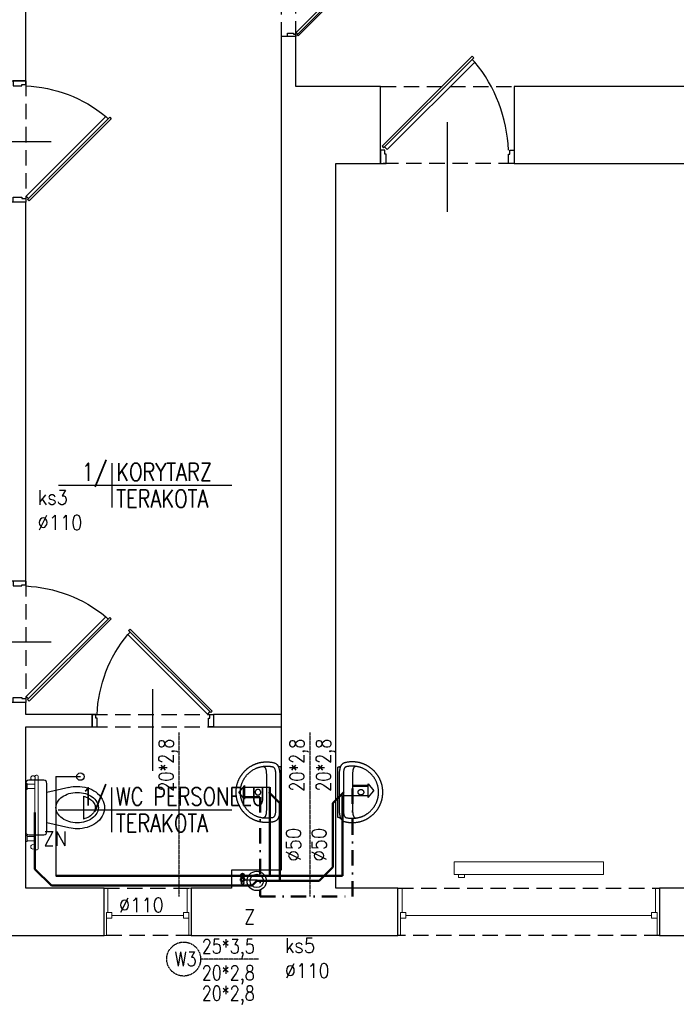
# Model space of a CAD drawing. Header units: millimetres. Extents: x 116 to 15750, y -6945 to 9999.
# Tile 127 of 150: x 661 to 1203, y 7949 to 8761. Entities that reach past the tile are written whole.
import ezdxf
from ezdxf.enums import TextEntityAlignment as Align

# ---------------------------------------------------------------- set-up
doc = ezdxf.new("R2010")
doc.units = ezdxf.units.MM
for name, pattern in [('ACAD_ISO12W100', [21, 12, -3, 0, -3, 0, -3]), ('DASHDOT', [25.4, 12.7, -6.35, 0, -6.35]), ('DASHED', [19.05, 12.7, -6.35]), ('DASHED2', [0.375, 0.25, -0.125])]:
    doc.linetypes.add(name, pattern=pattern)
doc.layers.get('0').update_dxf_attribs({"color": 252})
for name, color, linetype in [('1-OPIS-POM', 252, 'Continuous'), ('I-DRZWI', 252, 'Continuous'), ('I-MEBLE', 252, 'Continuous'), ('I-NAD', 252, 'DASHED'), ('I-OKNA', 252, 'Continuous'), ('I-SCIANA', 252, 'Continuous'), ('IS cwu', 3, 'DASHDOT'), ('IS cwu cyrkulacja', 3, 'ACAD_ISO12W100'), ('IS KAN PODŁCZENIA', 33, 'Continuous'), ('IS KAN_S_OPIS', 2, 'Continuous'), ('IS KAN_SAN_RURY', 1, 'Continuous'), ('IS opis woda', 7, 'DASHED2'), ('MK_IS W_CWU', 5, 'DASHED'), ('MK_IS W_Z', 5, 'Continuous')]:
    doc.layers.add(name, color=color, linetype=linetype)
doc.layers.add('I-C.O', color=252, linetype='Continuous', lineweight=15)
doc.layers.add('IS woda w', color=5, linetype='Continuous', lineweight=40)
doc.styles.add('ROMANS', font='romans.shx', dxfattribs={"width": 0.75})
doc.styles.add('TECH', font='simplex.shx')

# ---------------------------------------------------------------- blocks, each defined once
blk = doc.blocks.new('D90')
blk.add_line((32.6, 45), (-28.01, 45))
for points in [[(-9.17, 87.25), (-9.17, 90), (0.01, 90), (0.01, 86.33), (-6.42, 86.33), (-6.42, 87.25)], [(-72.56, 61.83), (-11.68, 0.94), (-10.61, 2.01), (-71.49, 62.91)], [(-9.18, 2.76), (-9.18, 0), (0, 0), (0, 3.67), (-6.43, 3.67), (-6.43, 2.76)]]:
    blk.add_lwpolyline(points, close=True)
blk.add_lwpolyline([(-11.26, 2.66), (-9.48, 4.45), (-68.56, 63.55), (-70.35, 61.76)])
blk.add_arc((-4.56, -14.51), 100.94, 92.61856, 129.34871)
blk = doc.blocks.new('OPIS-POM')
for p, q in [((0, 25), (0, -25)), ((-60, 0), (135, 0))]:
    blk.add_line(p, q)
at = {"style": 'ROMANS', "width": 0.8, "flags": 4}
blk.add_attdef('NR', text='', height=20, dxfattribs=at).set_placement((-5, 5), align=Align.RIGHT)
blk.add_attdef('NAZWA', (5, 5), '', height=20, dxfattribs=at)
blk.add_attdef('POW.', text='', height=20, dxfattribs=at).set_placement((-5, -5), align=Align.TOP_RIGHT)
blk.add_attdef('POSADZKA', text='', height=20, dxfattribs=at).set_placement((5, -5), align=Align.TOP_LEFT)
blk = doc.blocks.new('umywalk50')
for points in [[(11.44, -2.51), (11.12, -2.1), (10.86, -1.74), (10.66, -1.37), (10.52, -0.99), (10.44, -0.54), (10.42, 0), (-10.42, 0), (-31.25, 0), (-31.28, -0.53), (-31.36, -0.98), (-31.5, -1.37), (-31.69, -1.73), (-31.95, -2.1), (-32.28, -2.5)], [(-31.77, -15.02), (-31.73, -14.8), (-31.68, -14.6), (-31.63, -14.4), (-31.56, -14.21), (-31.49, -14.03), (-31.4, -13.86), (-31.29, -13.7), (-31.17, -13.54), (-31.04, -13.4), (-30.89, -13.26), (-30.71, -13.13), (-30.52, -13.01), (-30.31, -12.9), (-30.07, -12.79), (-29.81, -12.69), (-29.52, -12.6), (-29.2, -12.52), (-28.86, -12.44), (-28.48, -12.37), (-28.08, -12.3), (-27.64, -12.25), (-27.16, -12.2), (-26.66, -12.15), (-26.11, -12.11), (-25.53, -12.08), (-24.9, -12.06), (-24.24, -12.04), (-23.54, -12.02), (-22.79, -12.02), (-21.99, -12.01), (-10.47, -12.01), (1.04, -12.02), (1.84, -12.02), (2.59, -12.03), (3.29, -12.04), (3.96, -12.06), (4.58, -12.09), (5.16, -12.12), (5.71, -12.16), (6.22, -12.2), (6.69, -12.25), (7.13, -12.31), (7.53, -12.37), (7.91, -12.44), (8.25, -12.52), (8.57, -12.6), (8.86, -12.7), (9.12, -12.79), (9.36, -12.9), (9.57, -13.02), (9.77, -13.14), (9.94, -13.27), (10.09, -13.4), (10.23, -13.55), (10.34, -13.7), (10.45, -13.87), (10.54, -14.04), (10.61, -14.22), (10.68, -14.4), (10.74, -14.6), (10.78, -14.81), (10.82, -15.02)]]:
    blk.add_lwpolyline(points)
for points in [[(14.56, -12.02), (14.56, -12.38), (14.55, -12.75), (14.54, -13.11), (14.52, -13.47), (14.49, -13.83), (14.46, -14.19), (14.43, -14.55), (14.39, -14.9), (14.35, -15.26), (14.3, -15.61), (14.25, -15.96), (14.19, -16.31), (14.13, -16.66), (14.06, -17.01), (13.98, -17.35), (13.91, -17.7), (13.82, -18.04), (13.74, -18.38), (13.65, -18.72), (13.55, -19.05), (13.45, -19.39), (13.34, -19.72), (13.23, -20.05), (13.12, -20.38), (13, -20.7), (12.88, -21.02), (12.75, -21.35), (12.62, -21.67), (12.48, -21.98), (12.34, -22.3), (12.2, -22.61), (12.05, -22.92), (11.9, -23.23), (11.74, -23.54), (11.58, -23.84), (11.41, -24.14), (11.25, -24.44), (11.07, -24.73), (10.9, -25.03), (10.72, -25.32), (10.53, -25.61), (10.34, -25.89), (10.15, -26.17), (9.96, -26.45), (9.76, -26.73), (9.55, -27), (9.35, -27.28), (9.14, -27.54), (8.92, -27.81), (8.71, -28.07), (8.49, -28.33), (8.26, -28.59), (8.03, -28.84), (7.8, -29.09), (7.57, -29.34), (7.33, -29.58), (7.09, -29.82), (6.85, -30.06), (6.6, -30.3), (6.35, -30.53), (6.09, -30.75), (5.84, -30.98), (5.58, -31.2), (5.32, -31.42), (5.05, -31.63), (4.78, -31.84), (4.51, -32.05), (4.24, -32.25), (3.96, -32.45), (3.68, -32.64), (3.4, -32.84), (3.11, -33.02), (2.82, -33.21), (2.53, -33.39), (2.24, -33.57), (1.94, -33.74), (1.65, -33.91), (1.34, -34.07), (1.04, -34.23), (0.74, -34.39), (0.43, -34.54), (0.12, -34.69), (-0.2, -34.83), (-0.51, -34.97), (-0.83, -35.11), (-1.15, -35.24), (-1.47, -35.37), (-1.79, -35.49), (-2.12, -35.61), (-2.45, -35.72), (-2.78, -35.83), (-3.11, -35.94), (-3.44, -36.04), (-3.78, -36.14), (-4.12, -36.23), (-4.46, -36.31), (-4.8, -36.4), (-5.14, -36.47), (-5.49, -36.55), (-5.83, -36.62), (-6.18, -36.68), (-6.53, -36.74), (-6.88, -36.79), (-7.24, -36.84), (-7.59, -36.88), (-7.95, -36.92), (-8.3, -36.95), (-8.66, -36.98), (-9.02, -37.01), (-9.38, -37.02), (-9.75, -37.04), (-10.11, -37.05), (-10.48, -37.05), (-10.48, -37.05), (-10.84, -37.05), (-11.21, -37.04), (-11.57, -37.02), (-11.93, -37.01), (-12.29, -36.98), (-12.65, -36.95), (-13.01, -36.92), (-13.36, -36.88), (-13.72, -36.84), (-14.07, -36.79), (-14.42, -36.74), (-14.77, -36.68), (-15.12, -36.61), (-15.47, -36.55), (-15.81, -36.47), (-16.16, -36.4), (-16.5, -36.31), (-16.84, -36.23), (-17.17, -36.13), (-17.51, -36.04), (-17.84, -35.94), (-18.18, -35.83), (-18.51, -35.72), (-18.83, -35.61), (-19.16, -35.49), (-19.48, -35.37), (-19.81, -35.24), (-20.13, -35.11), (-20.44, -34.97), (-20.76, -34.83), (-21.07, -34.69), (-21.38, -34.54), (-21.69, -34.39), (-21.99, -34.23), (-22.3, -34.07), (-22.6, -33.9), (-22.9, -33.74), (-23.19, -33.56), (-23.49, -33.39), (-23.78, -33.21), (-24.06, -33.02), (-24.35, -32.83), (-24.63, -32.64), (-24.91, -32.45), (-25.19, -32.25), (-25.46, -32.04), (-25.73, -31.84), (-26, -31.63), (-26.27, -31.41), (-26.53, -31.19), (-26.79, -30.97), (-27.05, -30.75), (-27.3, -30.52), (-27.55, -30.29), (-27.8, -30.06), (-28.04, -29.82), (-28.28, -29.58), (-28.52, -29.33), (-28.75, -29.09), (-28.99, -28.84), (-29.21, -28.58), (-29.44, -28.33), (-29.66, -28.07), (-29.88, -27.81), (-30.09, -27.54), (-30.3, -27.27), (-30.51, -27), (-30.71, -26.73), (-30.91, -26.45), (-31.1, -26.17), (-31.3, -25.89), (-31.48, -25.6), (-31.67, -25.31), (-31.85, -25.02), (-32.02, -24.73), (-32.2, -24.43), (-32.37, -24.13), (-32.53, -23.83), (-32.69, -23.53), (-32.85, -23.22), (-33, -22.92), (-33.15, -22.61), (-33.29, -22.29), (-33.43, -21.98), (-33.57, -21.66), (-33.7, -21.34), (-33.83, -21.02), (-33.95, -20.7), (-34.07, -20.37), (-34.18, -20.04), (-34.29, -19.71), (-34.4, -19.38), (-34.5, -19.05), (-34.6, -18.71), (-34.69, -18.37), (-34.77, -18.03), (-34.86, -17.69), (-34.93, -17.35), (-35.01, -17), (-35.07, -16.66), (-35.14, -16.31), (-35.2, -15.96), (-35.25, -15.61), (-35.3, -15.25), (-35.34, -14.9), (-35.38, -14.54), (-35.41, -14.19), (-35.44, -13.83), (-35.47, -13.47), (-35.48, -13.1), (-35.5, -12.74), (-35.5, -12.38), (-35.51, -12.01), (-35.51, -12.01), (-35.5, -11.66), (-35.48, -11.21), (-35.46, -10.71), (-35.44, -10.17), (-35.41, -9.65), (-35.37, -9.16), (-35.34, -8.74), (-35.3, -8.41), (-35.24, -7.97), (-35.17, -7.54), (-35.1, -7.13), (-35.02, -6.73), (-34.93, -6.35), (-34.84, -5.99), (-34.73, -5.64), (-34.62, -5.31), (-34.5, -5), (-34.36, -4.7), (-34.21, -4.41), (-34.05, -4.14), (-33.87, -3.88), (-33.68, -3.63), (-33.47, -3.4), (-33.24, -3.18), (-33, -2.97), (-32.74, -2.77), (-32.45, -2.59), (-32.15, -2.42), (-31.82, -2.26), (-31.47, -2.11), (-31.1, -1.97), (-30.7, -1.84), (-30.28, -1.72), (-29.83, -1.61), (-29.35, -1.5), (-29.35, -1.5), (-28.98, -1.43), (-28.6, -1.36), (-28.2, -1.3), (-27.79, -1.24), (-27.37, -1.18), (-26.94, -1.13), (-26.49, -1.08), (-26.04, -1.05), (-25.57, -1.02), (-25.1, -1), (-24.62, -1), (-10.47, -1), (3.68, -1), (4.16, -1.01), (4.63, -1.02), (5.09, -1.05), (5.55, -1.09), (5.99, -1.13), (6.42, -1.18), (6.85, -1.24), (7.26, -1.3), (7.65, -1.37), (8.04, -1.44), (8.41, -1.51), (8.88, -1.61), (9.33, -1.72), (9.76, -1.84), (10.15, -1.97), (10.53, -2.11), (10.88, -2.26), (11.2, -2.42), (11.51, -2.6), (11.79, -2.78), (12.05, -2.97), (12.3, -3.18), (12.52, -3.4), (12.73, -3.64), (12.93, -3.88), (13.1, -4.14), (13.26, -4.41), (13.41, -4.7), (13.55, -5), (13.67, -5.32), (13.79, -5.65), (13.89, -6), (13.99, -6.36), (14.07, -6.74), (14.15, -7.13), (14.22, -7.54), (14.29, -7.97), (14.35, -8.42), (14.39, -8.74), (14.42, -9.17), (14.46, -9.65), (14.49, -10.18), (14.52, -10.71), (14.54, -11.21), (14.55, -11.66)], [(-10.47, -33.52), (-11.02, -33.51), (-11.57, -33.5), (-12.12, -33.47), (-12.67, -33.43), (-13.09, -33.37), (-13.5, -33.31), (-13.91, -33.25), (-14.31, -33.17), (-14.71, -33.09), (-15.1, -33.01), (-15.49, -32.92), (-15.89, -32.82), (-16.28, -32.72), (-16.67, -32.61), (-17.06, -32.49), (-17.46, -32.37), (-17.86, -32.23), (-18.28, -32.06), (-18.69, -31.89), (-19.1, -31.71), (-19.51, -31.53), (-19.91, -31.34), (-20.31, -31.14), (-20.72, -30.94), (-21.08, -30.72), (-21.45, -30.5), (-21.8, -30.28), (-22.15, -30.06), (-22.49, -29.83), (-22.82, -29.59), (-23.15, -29.36), (-23.48, -29.11), (-23.8, -28.86), (-24.12, -28.61), (-24.43, -28.34), (-24.75, -28.07), (-25.06, -27.8), (-25.37, -27.51), (-25.68, -27.22), (-25.99, -26.9), (-26.28, -26.58), (-26.57, -26.25), (-26.85, -25.93), (-27.12, -25.6), (-27.38, -25.27), (-27.64, -24.93), (-27.9, -24.59), (-28.15, -24.24), (-28.4, -23.89), (-28.64, -23.52), (-28.88, -23.15), (-29.88, -21.32), (-30.04, -20.95), (-30.21, -20.57), (-30.36, -20.19), (-30.51, -19.81), (-30.65, -19.42), (-30.79, -19.04), (-30.92, -18.66), (-31.04, -18.28), (-31.15, -17.89), (-31.26, -17.51), (-31.36, -17.12), (-31.45, -16.73), (-31.54, -16.34), (-31.62, -15.95), (-31.69, -15.56), (-31.75, -15.16), (-31.81, -14.77), (-31.86, -14.37), (-31.9, -13.97), (-31.93, -13.57), (-31.96, -13.16), (-31.98, -12.76), (-31.99, -12.35), (-31.99, -11.94), (-31.99, -11.53), (-31.97, -11.11), (-31.95, -10.7), (-31.93, -10.28), (-31.91, -9.87), (-31.88, -9.45), (-31.84, -9.04), (-31.79, -8.63), (-31.74, -8.21), (-31.66, -7.8), (-31.58, -7.4), (-31.48, -7), (-31.36, -6.6), (-31.22, -6.31), (-31.04, -6.06), (-30.81, -5.82), (-30.54, -5.62), (-30.24, -5.43), (-29.91, -5.27), (-29.55, -5.13), (-29.17, -5), (-28.77, -4.9), (-28.37, -4.81), (-27.95, -4.73), (-27.53, -4.67), (-27.11, -4.62), (-26.7, -4.58), (-26.3, -4.55), (-25.91, -4.53), (-25.55, -4.52), (-25.21, -4.51), (-24.89, -4.51), (-24.62, -4.5), (-10.47, -4.51), (3.68, -4.51), (3.95, -4.51), (4.27, -4.51), (4.61, -4.52), (4.97, -4.54), (5.36, -4.56), (5.76, -4.59), (6.17, -4.63), (6.59, -4.68), (7.01, -4.74), (7.43, -4.81), (7.83, -4.9), (8.23, -5.01), (8.61, -5.13), (8.97, -5.28), (9.3, -5.44), (9.6, -5.62), (9.87, -5.83), (10.1, -6.06), (10.28, -6.32), (10.42, -6.6), (10.54, -7), (10.64, -7.4), (10.72, -7.81), (10.79, -8.22), (10.85, -8.63), (10.9, -9.04), (10.94, -9.46), (10.97, -9.87), (10.99, -10.29), (11.01, -10.7), (11.03, -11.12), (11.04, -11.53), (11.05, -11.95), (11.05, -12.36), (11.04, -12.76), (11.02, -13.17), (10.99, -13.57), (10.96, -13.97), (10.92, -14.37), (10.87, -14.77), (10.81, -15.17), (10.75, -15.56), (10.67, -15.95), (10.6, -16.34), (10.51, -16.73), (10.42, -17.12), (10.32, -17.51), (10.21, -17.9), (10.09, -18.28), (9.97, -18.66), (9.84, -19.05), (9.71, -19.43), (9.57, -19.81), (9.42, -20.19), (9.26, -20.57), (9.1, -20.95), (8.93, -21.33), (8.93, -21.33), (7.94, -23.16), (7.69, -23.53), (7.45, -23.89), (7.2, -24.24), (6.95, -24.59), (6.7, -24.93), (6.44, -25.27), (6.17, -25.6), (5.9, -25.93), (5.62, -26.26), (5.34, -26.58), (5.04, -26.9), (4.74, -27.22), (4.43, -27.52), (4.12, -27.8), (3.8, -28.08), (3.49, -28.35), (3.17, -28.61), (2.85, -28.86), (2.53, -29.11), (2.21, -29.36), (1.88, -29.6), (1.54, -29.83), (1.2, -30.06), (0.85, -30.28), (0.5, -30.51), (0.14, -30.73), (-0.23, -30.94), (-0.63, -31.14), (-1.04, -31.34), (-1.44, -31.53), (-1.85, -31.71), (-2.25, -31.89), (-2.67, -32.07), (-3.09, -32.23), (-3.09, -32.23), (-3.49, -32.37), (-3.88, -32.49), (-4.28, -32.61), (-4.67, -32.72), (-5.06, -32.82), (-5.45, -32.92), (-5.85, -33.01), (-6.24, -33.1), (-6.64, -33.17), (-7.04, -33.25), (-7.45, -33.31), (-7.86, -33.37), (-8.27, -33.43), (-8.83, -33.47), (-9.38, -33.5), (-9.92, -33.51)], [(-8.17, -19), (-8.17, -18.97), (-8.18, -18.95), (-8.18, -18.92), (-8.18, -18.89), (-8.18, -18.87), (-8.18, -18.84), (-8.18, -18.82), (-8.18, -18.79), (-8.19, -18.76), (-8.19, -18.74), (-8.19, -18.71), (-8.2, -18.69), (-8.2, -18.66), (-8.2, -18.63), (-8.21, -18.61), (-8.21, -18.58), (-8.22, -18.56), (-8.22, -18.53), (-8.23, -18.5), (-8.23, -18.48), (-8.24, -18.45), (-8.25, -18.43), (-8.25, -18.4), (-8.26, -18.38), (-8.27, -18.35), (-8.27, -18.33), (-8.28, -18.3), (-8.29, -18.28), (-8.3, -18.25), (-8.31, -18.23), (-8.32, -18.2), (-8.33, -18.18), (-8.34, -18.15), (-8.35, -18.13), (-8.36, -18.1), (-8.37, -18.08), (-8.38, -18.05), (-8.39, -18.03), (-8.4, -18.01), (-8.41, -17.98), (-8.42, -17.96), (-8.43, -17.94), (-8.45, -17.91), (-8.46, -17.89), (-8.47, -17.87), (-8.48, -17.84), (-8.5, -17.82), (-8.51, -17.8), (-8.52, -17.78), (-8.54, -17.75), (-8.55, -17.73), (-8.57, -17.71), (-8.58, -17.69), (-8.6, -17.67), (-8.61, -17.65), (-8.63, -17.62), (-8.64, -17.6), (-8.66, -17.58), (-8.68, -17.56), (-8.69, -17.54), (-8.71, -17.52), (-8.73, -17.5), (-8.74, -17.48), (-8.76, -17.46), (-8.78, -17.44), (-8.8, -17.42), (-8.81, -17.4), (-8.83, -17.38), (-8.85, -17.37), (-8.87, -17.35), (-8.89, -17.33), (-8.91, -17.31), (-8.93, -17.29), (-8.95, -17.28), (-8.97, -17.26), (-8.99, -17.24), (-9.01, -17.22), (-9.03, -17.21), (-9.05, -17.19), (-9.07, -17.17), (-9.09, -17.16), (-9.11, -17.14), (-9.13, -17.13), (-9.15, -17.11), (-9.18, -17.1), (-9.2, -17.08), (-9.22, -17.07), (-9.24, -17.05), (-9.26, -17.04), (-9.29, -17.03), (-9.31, -17.01), (-9.33, -17), (-9.35, -16.99), (-9.38, -16.97), (-9.4, -16.96), (-9.42, -16.95), (-9.45, -16.94), (-9.47, -16.93), (-9.49, -16.91), (-9.52, -16.9), (-9.54, -16.89), (-9.57, -16.88), (-9.59, -16.87), (-9.61, -16.86), (-9.64, -16.85), (-9.66, -16.84), (-9.69, -16.83), (-9.71, -16.82), (-9.74, -16.82), (-9.76, -16.81), (-9.79, -16.8), (-9.81, -16.79), (-9.84, -16.78), (-9.86, -16.78), (-9.89, -16.77), (-9.91, -16.76), (-9.94, -16.76), (-9.97, -16.75), (-9.99, -16.75), (-10.02, -16.74), (-10.04, -16.74), (-10.07, -16.73), (-10.09, -16.73), (-10.12, -16.72), (-10.15, -16.72), (-10.17, -16.71), (-10.2, -16.71), (-10.23, -16.71), (-10.25, -16.71), (-10.28, -16.7), (-10.3, -16.7), (-10.33, -16.7), (-10.36, -16.7), (-10.38, -16.7), (-10.41, -16.69), (-10.44, -16.69), (-10.46, -16.69), (-10.49, -16.69), (-10.51, -16.69), (-10.54, -16.69), (-10.57, -16.7), (-10.59, -16.7), (-10.62, -16.7), (-10.65, -16.7), (-10.67, -16.7), (-10.7, -16.7), (-10.72, -16.71), (-10.75, -16.71), (-10.78, -16.71), (-10.8, -16.72), (-10.83, -16.72), (-10.85, -16.72), (-10.88, -16.73), (-10.91, -16.73), (-10.93, -16.74), (-10.96, -16.74), (-10.98, -16.75), (-11.01, -16.76), (-11.03, -16.76), (-11.06, -16.77), (-11.09, -16.78), (-11.11, -16.78), (-11.14, -16.79), (-11.16, -16.8), (-11.19, -16.81), (-11.21, -16.81), (-11.24, -16.82), (-11.26, -16.83), (-11.29, -16.84), (-11.31, -16.85), (-11.33, -16.86), (-11.36, -16.87), (-11.38, -16.88), (-11.41, -16.89), (-11.43, -16.9), (-11.46, -16.91), (-11.48, -16.92), (-11.5, -16.93), (-11.53, -16.95), (-11.55, -16.96), (-11.57, -16.97), (-11.6, -16.98), (-11.62, -17), (-11.64, -17.01), (-11.66, -17.02), (-11.69, -17.04), (-11.71, -17.05), (-11.73, -17.06), (-11.75, -17.08), (-11.77, -17.09), (-11.8, -17.11), (-11.82, -17.12), (-11.84, -17.14), (-11.86, -17.16), (-11.88, -17.17), (-11.9, -17.19), (-11.92, -17.2), (-11.94, -17.22), (-11.96, -17.24), (-11.98, -17.25), (-12, -17.27), (-12.02, -17.29), (-12.04, -17.31), (-12.06, -17.32), (-12.08, -17.34), (-12.1, -17.36), (-12.12, -17.38), (-12.14, -17.4), (-12.15, -17.42), (-12.17, -17.44), (-12.19, -17.46), (-12.21, -17.48), (-12.22, -17.5), (-12.24, -17.52), (-12.26, -17.54), (-12.28, -17.56), (-12.29, -17.58), (-12.31, -17.6), (-12.32, -17.62), (-12.34, -17.64), (-12.35, -17.66), (-12.37, -17.68), (-12.38, -17.71), (-12.4, -17.73), (-12.41, -17.75), (-12.43, -17.77), (-12.44, -17.79), (-12.45, -17.82), (-12.47, -17.84), (-12.48, -17.86), (-12.49, -17.88), (-12.51, -17.91), (-12.52, -17.93), (-12.53, -17.95), (-12.54, -17.98), (-12.55, -18), (-12.57, -18.03), (-12.58, -18.05), (-12.59, -18.07), (-12.6, -18.1), (-12.61, -18.12), (-12.62, -18.15), (-12.63, -18.17), (-12.64, -18.2), (-12.65, -18.22), (-12.65, -18.24), (-12.66, -18.27), (-12.67, -18.29), (-12.68, -18.32), (-12.69, -18.34), (-12.69, -18.37), (-12.7, -18.4), (-12.71, -18.42), (-12.71, -18.45), (-12.72, -18.47), (-12.73, -18.5), (-12.73, -18.52), (-12.74, -18.55), (-12.74, -18.58), (-12.75, -18.6), (-12.75, -18.63), (-12.75, -18.65), (-12.76, -18.68), (-12.76, -18.71), (-12.77, -18.73), (-12.77, -18.76), (-12.77, -18.78), (-12.77, -18.81), (-12.78, -18.84), (-12.78, -18.86), (-12.78, -18.89), (-12.78, -18.91), (-12.78, -18.94), (-12.78, -18.97), (-12.78, -18.99), (-12.78, -19.02), (-12.78, -19.05), (-12.78, -19.07), (-12.78, -19.1), (-12.78, -19.13), (-12.78, -19.15), (-12.77, -19.18), (-12.77, -19.2), (-12.77, -19.23), (-12.77, -19.26), (-12.76, -19.28), (-12.76, -19.31), (-12.76, -19.33), (-12.75, -19.36), (-12.75, -19.39), (-12.74, -19.41), (-12.74, -19.44), (-12.73, -19.46), (-12.73, -19.49), (-12.72, -19.52), (-12.72, -19.54), (-12.71, -19.57), (-12.7, -19.59), (-12.7, -19.62), (-12.69, -19.64), (-12.68, -19.67), (-12.67, -19.69), (-12.66, -19.72), (-12.66, -19.74), (-12.65, -19.77), (-12.64, -19.79), (-12.63, -19.82), (-12.62, -19.84), (-12.61, -19.87), (-12.6, -19.89), (-12.59, -19.91), (-12.58, -19.94), (-12.57, -19.96), (-12.56, -19.99), (-12.55, -20.01), (-12.53, -20.03), (-12.52, -20.06), (-12.51, -20.08), (-12.5, -20.1), (-12.48, -20.13), (-12.47, -20.15), (-12.46, -20.17), (-12.44, -20.19), (-12.43, -20.22), (-12.42, -20.24), (-12.4, -20.26), (-12.39, -20.28), (-12.37, -20.3), (-12.36, -20.33), (-12.34, -20.35), (-12.33, -20.37), (-12.31, -20.39), (-12.3, -20.41), (-12.28, -20.43), (-12.26, -20.45), (-12.25, -20.47), (-12.23, -20.49), (-12.21, -20.51), (-12.19, -20.53), (-12.18, -20.55), (-12.16, -20.57), (-12.14, -20.59), (-12.12, -20.61), (-12.1, -20.63), (-12.09, -20.65), (-12.07, -20.66), (-12.05, -20.68), (-12.03, -20.7), (-12.01, -20.72), (-11.99, -20.74), (-11.97, -20.75), (-11.95, -20.77), (-11.93, -20.79), (-11.91, -20.8), (-11.89, -20.82), (-11.87, -20.83), (-11.84, -20.85), (-11.82, -20.87), (-11.8, -20.88), (-11.78, -20.9), (-11.76, -20.91), (-11.74, -20.93), (-11.71, -20.94), (-11.69, -20.95), (-11.67, -20.97), (-11.65, -20.98), (-11.62, -20.99), (-11.6, -21.01), (-11.58, -21.02), (-11.56, -21.03), (-11.53, -21.04), (-11.51, -21.06), (-11.48, -21.07), (-11.46, -21.08), (-11.44, -21.09), (-11.41, -21.1), (-11.39, -21.11), (-11.37, -21.12), (-11.34, -21.13), (-11.32, -21.14), (-11.29, -21.15), (-11.27, -21.16), (-11.24, -21.17), (-11.22, -21.18), (-11.19, -21.19), (-11.17, -21.19), (-11.14, -21.2), (-11.12, -21.21), (-11.09, -21.22), (-11.07, -21.22), (-11.04, -21.23), (-11.02, -21.24), (-10.99, -21.24), (-10.96, -21.25), (-10.94, -21.25), (-10.91, -21.26), (-10.89, -21.26), (-10.86, -21.27), (-10.83, -21.27), (-10.81, -21.28), (-10.78, -21.28), (-10.76, -21.28), (-10.73, -21.29), (-10.7, -21.29), (-10.68, -21.29), (-10.65, -21.29), (-10.63, -21.3), (-10.6, -21.3), (-10.57, -21.3), (-10.55, -21.3), (-10.52, -21.3), (-10.49, -21.3), (-10.47, -21.3), (-10.44, -21.3), (-10.42, -21.3), (-10.39, -21.3), (-10.36, -21.3), (-10.34, -21.3), (-10.31, -21.29), (-10.28, -21.29), (-10.26, -21.29), (-10.23, -21.29), (-10.21, -21.28), (-10.18, -21.28), (-10.15, -21.28), (-10.13, -21.27), (-10.1, -21.27), (-10.08, -21.26), (-10.05, -21.26), (-10.02, -21.25), (-10, -21.25), (-9.97, -21.24), (-9.95, -21.24), (-9.92, -21.23), (-9.9, -21.23), (-9.87, -21.22), (-9.84, -21.21), (-9.82, -21.2), (-9.79, -21.2), (-9.77, -21.19), (-9.74, -21.18), (-9.72, -21.17), (-9.69, -21.16), (-9.67, -21.15), (-9.65, -21.14), (-9.62, -21.13), (-9.6, -21.12), (-9.57, -21.11), (-9.55, -21.1), (-9.52, -21.09), (-9.5, -21.08), (-9.48, -21.07), (-9.45, -21.06), (-9.43, -21.05), (-9.41, -21.04), (-9.38, -21.02), (-9.36, -21.01), (-9.34, -21), (-9.31, -20.98), (-9.29, -20.97), (-9.27, -20.96), (-9.25, -20.94), (-9.22, -20.93), (-9.2, -20.91), (-9.18, -20.9), (-9.16, -20.88), (-9.14, -20.87), (-9.12, -20.85), (-9.09, -20.84), (-9.07, -20.82), (-9.05, -20.81), (-9.03, -20.79), (-9.01, -20.77), (-8.99, -20.76), (-8.97, -20.74), (-8.95, -20.72), (-8.93, -20.7), (-8.91, -20.69), (-8.89, -20.67), (-8.88, -20.65), (-8.86, -20.63), (-8.84, -20.61), (-8.82, -20.59), (-8.8, -20.58), (-8.78, -20.56), (-8.77, -20.54), (-8.75, -20.52), (-8.73, -20.5), (-8.71, -20.48), (-8.7, -20.46), (-8.68, -20.44), (-8.66, -20.42), (-8.65, -20.4), (-8.63, -20.37), (-8.62, -20.35), (-8.6, -20.33), (-8.59, -20.31), (-8.57, -20.29), (-8.56, -20.27), (-8.54, -20.24), (-8.53, -20.22), (-8.51, -20.2), (-8.5, -20.18), (-8.49, -20.16), (-8.47, -20.13), (-8.46, -20.11), (-8.45, -20.09), (-8.44, -20.06), (-8.42, -20.04), (-8.41, -20.02), (-8.4, -19.99), (-8.39, -19.97), (-8.38, -19.94), (-8.37, -19.92), (-8.36, -19.9), (-8.35, -19.87), (-8.34, -19.85), (-8.33, -19.82), (-8.32, -19.8), (-8.31, -19.77), (-8.3, -19.75), (-8.29, -19.72), (-8.28, -19.7), (-8.28, -19.67), (-8.27, -19.65), (-8.26, -19.62), (-8.25, -19.6), (-8.25, -19.57), (-8.24, -19.55), (-8.24, -19.52), (-8.23, -19.5), (-8.22, -19.47), (-8.22, -19.44), (-8.21, -19.42), (-8.21, -19.39), (-8.2, -19.37), (-8.2, -19.34), (-8.2, -19.31), (-8.19, -19.29), (-8.19, -19.26), (-8.19, -19.24), (-8.18, -19.21), (-8.18, -19.18), (-8.18, -19.16), (-8.18, -19.13), (-8.18, -19.11), (-8.18, -19.08), (-8.18, -19.05), (-8.17, -19.03), (-8.17, -19)]]:
    blk.add_lwpolyline(points, close=True)
blk = doc.blocks.new('wc')
for p, q in [((20, 0), (-20, 0)), ((-22.5, -2.5), (-22.5, -15)), ((22.5, -15), (22.5, -2.5)), ((-20, -17.5), (20, -17.5)), ((-16.71, -35.72), (-12.5, -17.5)), ((16.71, -35.72), (12.5, -17.5)), ((9.4, -47.6), (-9.4, -47.6))]:
    blk.add_line(p, q)
blk.add_lwpolyline([(12.5, -42.5, -0.072039), (11.5, -49.43, -0.083339), (8.84, -54.87, -0.106661), (4.55, -58.78, -0.132138), (0, -60, -0.132138), (-4.55, -58.78, -0.106661), (-8.84, -54.87, -0.083339), (-11.5, -49.43, -0.072039), (-12.5, -42.5, -0.072039), (-11.5, -35.57, -0.083339), (-8.84, -30.13, -0.106661), (-4.55, -26.22, -0.132138), (0, -25, -0.132138), (4.55, -26.22, -0.106661), (8.84, -30.13, -0.083339), (11.5, -35.57, -0.072039)], format="xyb", close=True)
for points in [[(17.5, -42.5, -0.072039), (16.29, -50.85, -0.083339), (12.91, -57.78, -0.106661), (7.06, -63.1, -0.132138), (0, -65, -0.132138), (-7.06, -63.1, -0.106661), (-12.91, -57.78, -0.083339), (-16.29, -50.85, -0.072039), (-17.5, -42.5, -0.05824), (-16.71, -35.72, -0.083339)], [(16.71, -35.72, -0.05824), (17.5, -42.5, -0.072039)], [(9.4, -47.6, -0.013234), (9.1, -48.72, -0.083339), (6.8, -53.42, -0.106661), (3.29, -56.61, -0.132138), (0, -57.5, -0.132138), (-3.29, -56.61, -0.106661), (-6.8, -53.42, -0.083339), (-9.1, -48.72, -0.013234), (-9.4, -47.6, -0.072039)]]:
    blk.add_lwpolyline(points, format="xyb")
for centre, start, end in [((-20, -2.5), 90, 180), ((20, -2.5), 0, 90), ((-20, -15), 180, 270), ((20, -15), 270, 0)]:
    blk.add_arc(centre, 2.5, start, end)
blk = doc.blocks.new('G')
at = {"layer": 'I-C.O'}
for points in [[(674.77, 7957.78), (674.16, 7957.55), (673.8, 7956.81)], [(673.8, 7956.06), (673.8, 7956.81)], [(673.8, 7899.37), (673.8, 7954.66)], [(674.77, 7957.78), (675.52, 7957.78)], [(676.49, 7956.81), (676.24, 7957.55), (675.52, 7957.78)], [(676.49, 7956.81), (676.49, 7897.12)], [(667.45, 7951), (666.16, 7951)], [(666.16, 7946.05), (666.16, 7951)], [(666.16, 7946.05), (667.45, 7946.05)], [(667.45, 7950.36), (667.45, 7951)], [(673.8, 7950.36), (667.45, 7950.36)], [(667.45, 7950.36), (667.45, 7946.05)], [(673.8, 7946.7), (667.45, 7946.7)], [(666.16, 7907.87), (666.16, 7902.92)], [(666.16, 7907.87), (667.45, 7907.87)], [(667.45, 7903.57), (667.45, 7902.92), (666.16, 7902.92)], [(667.45, 7903.57), (667.45, 7907.87)], [(673.8, 7907.23), (667.45, 7907.23)], [(673.8, 7903.57), (667.45, 7903.57)], [(673.8, 7897.12), (673.8, 7897.98)], [(673.8, 7897.12), (674.16, 7896.5), (674.77, 7896.15)], [(674.77, 7896.15), (675.52, 7896.15)], [(675.52, 7896.15), (676.24, 7896.5), (676.49, 7897.12)]]:
    blk.add_lwpolyline(points, dxfattribs=at)
for centre, radius in [((672.19, 7955.36), 1.86), ((672.19, 7898.63), 1.83)]:
    blk.add_circle(centre, radius, dxfattribs=at)

msp = doc.modelspace()

# ---------------------------------------------------------------- linework, layer by layer
at = {"layer": 'I-C.O'}
for points in [[(1019.49, 8066.61), (1142.75, 8066.61), (1142.75, 8056.18)], [(1019.49, 8066.61), (1019.49, 8056.18)], [(1019.49, 8056.18), (1142.75, 8056.18)], [(1023.15, 8056.18), (1023.15, 8053.81), (1028.1, 8053.81)], [(1028.1, 8056.18), (1028.1, 8053.81)]]:
    msp.add_lwpolyline(points, dxfattribs=at)
at = {"layer": 'I-NAD'}
for points in [[(876.76, 8911.69), (876.76, 8747.34)], [(889.02, 8747.34), (889.04, 8911.69)], [(666.16, 8710.9), (666.16, 8610.84)], [(958.94, 8706.26), (1068.93, 8706.26)], [(1068.93, 8642.57), (958.94, 8642.58)], [(666.16, 8298.27), (666.16, 8198.21)], [(720.93, 8188.2), (821, 8188.2)], [(720.93, 8177.99), (821, 8177.88)], [(730.82, 8044.88), (802.67, 8044.88)], [(973.24, 8044.88), (1188.9, 8044.88)], [(802.67, 8005.84), (730.82, 8005.84)], [(1188.9, 8005.84), (973.24, 8005.84)]]:
    msp.add_lwpolyline(points, dxfattribs=at)
at = {"layer": 'I-OKNA', "lineweight": 0}
for points in [[(730.82, 8044.88), (734.05, 8044.88)], [(734.05, 8024.77), (734.05, 8044.88)], [(799.44, 8024.77), (799.44, 8044.88)], [(802.67, 8044.88), (799.44, 8044.88)], [(973.24, 8044.88), (976.58, 8044.88)], [(976.58, 8024.77), (976.58, 8044.88)], [(1185.67, 8024.77), (1185.67, 8044.88)], [(1188.9, 8044.88), (1185.67, 8044.88)], [(737.27, 8024.77), (732.76, 8024.77)], [(732.76, 8005.84), (732.76, 8024.77)], [(737.27, 8020.25), (737.27, 8024.77)], [(796.22, 8020.25), (796.22, 8024.77)], [(800.73, 8005.84), (800.73, 8024.77), (796.22, 8024.77)], [(979.7, 8024.77), (975.18, 8024.77)], [(975.18, 8005.84), (975.18, 8024.77)], [(979.7, 8020.25), (979.7, 8024.77)], [(1182.44, 8020.25), (1182.44, 8024.77)], [(1186.96, 8005.84), (1186.96, 8024.77), (1182.44, 8024.77)], [(732.76, 8020.25), (737.27, 8020.25)], [(796.22, 8022.51), (737.27, 8022.51)], [(800.73, 8020.25), (796.22, 8020.25)], [(975.18, 8020.25), (979.7, 8020.25)], [(1182.44, 8022.51), (979.7, 8022.51)], [(1186.96, 8020.25), (1182.44, 8020.25)], [(730.93, 8005.84), (732.76, 8005.84)], [(802.67, 8005.84), (800.73, 8005.84)], [(973.35, 8005.84), (975.18, 8005.84)], [(1188.9, 8005.84), (1186.96, 8005.84)]]:
    msp.add_lwpolyline(points, dxfattribs=at)
at = {"layer": 'I-SCIANA', "linetype": 'Continuous', "lineweight": 25}
for points in [[(653.9, 8753.58), (653.9, 8710.9), (666.16, 8710.9), (666.16, 8778.21)], [(876.76, 8747.34), (876.76, 8059.82)], [(889.02, 8706.26), (889.02, 8747.34), (876.76, 8747.34)], [(876.76, 8706.26), (876.76, 8543.09)], [(958.94, 8706.26), (889.02, 8706.26)], [(958.94, 8642.58), (958.94, 8706.26)], [(1415.95, 8706.26), (1068.93, 8706.26), (1068.93, 8642.58)], [(921.94, 8642.58), (958.94, 8642.58)], [(921.94, 8044.88), (921.94, 8642.58)], [(1068.93, 8642.58), (1748.63, 8642.58)], [(666.16, 8298.27), (666.16, 8610.84), (653.9, 8610.84)], [(876.76, 8542.98), (876.76, 8188.21)], [(666.16, 8298.27), (653.9, 8298.27)], [(666.16, 8198.21), (653.9, 8198.21)], [(666.16, 8188.21), (666.16, 8198.21)], [(666.16, 8177.88), (720.93, 8177.88), (720.93, 8188.21), (666.16, 8188.21)], [(877.46, 8188.21), (821, 8188.21), (821, 8177.88), (877.46, 8177.88)], [(876.76, 8188.21), (876.76, 8059.82)], [(666.16, 8044.88), (666.16, 8177.88)], [(876.76, 8059.82), (835.83, 8059.82), (835.83, 8044.88)], [(653.9, 8044.88), (648.2, 8044.88), (648.2, 8005.84), (730.82, 8005.84), (730.82, 8044.88)], [(730.82, 8044.88), (666.16, 8044.88)], [(835.83, 8044.88), (802.67, 8044.88), (802.67, 8005.84), (973.24, 8005.84), (973.24, 8044.88)], [(973.24, 8044.88), (921.94, 8044.88)]]:
    msp.add_lwpolyline(points, dxfattribs=at)
msp.add_lwpolyline([(1188.9, 8005.84), (1239.23, 8005.84), (1239.23, 8044.88), (1188.9, 8044.88)], close=True, dxfattribs=at)
at = {"layer": 'IS cwu', "lineweight": 50}
for p, q in [((935.78, 8038.04), (935.78, 8129.31)), ((948.62, 8129.31), (935.78, 8129.31)), ((846.6, 8120.05), (859.43, 8120.05)), ((859.43, 8120.05), (859.43, 8038.04)), ((859.43, 8038.04), (935.78, 8038.04))]:
    msp.add_line(p, q, dxfattribs=at)
at = {"layer": 'IS cwu', "lineweight": 50, "ltscale": 3}
msp.add_circle((845.07, 8051.93), 1.5, dxfattribs=at)
at = {"layer": 'IS cwu cyrkulacja'}
msp.add_line((845.07, 8051.93), (859.43, 8051.93), dxfattribs=at)
msp.add_circle((845.07, 8049.22), 1, dxfattribs=at)
at = {"layer": 'IS KAN PODŁCZENIA', "lineweight": 50}
for p, q in [((875.81, 8114.95), (866.68, 8124.07)), ((919.4, 8114.95), (928.53, 8124.07)), ((875.81, 8114.95), (875.81, 8050.88)), ((919.4, 8062.14), (919.4, 8114.95)), ((673.8, 8107.4), (673.8, 8060.58)), ((687.38, 8047), (673.8, 8060.58)), ((908.15, 8050.88, 26.68), (919.4, 8062.14, 26.68)), ((852.83, 8047, 26.68), (856.71, 8050.88, 26.68)), ((856.71, 8050.88, 26.68), (908.15, 8050.88, 26.68)), ((687.38, 8047), (852.83, 8047))]:
    msp.add_line(p, q, dxfattribs=at)
at = {"layer": 'IS KAN_SAN_RURY', "linetype": 'Continuous'}
for radius in [8, 5.5]:
    msp.add_circle((856.71, 8050.88, 53.36), radius, dxfattribs=at)
at = {"layer": 'IS opis woda'}
for p, q in [((792.49, 8173.33), (792.49, 8038.04)), ((900.41, 8173.33), (900.41, 8038.04)), ((858.22, 7986.46), (810.48, 7986.46))]:
    msp.add_line(p, q, dxfattribs=at)
msp.add_circle((796.48, 7986.46), 14, dxfattribs=at)
at = {"layer": 'IS woda w', "lineweight": 50}
for p, q in [((867.62, 8128.23), (867.62, 8055.19)), ((927.59, 8055.19), (927.59, 8121.13)), ((691.16, 8055.19), (927.59, 8055.19))]:
    msp.add_line(p, q, dxfattribs=at)
msp.add_circle((845.07, 8055.19), 1.5, dxfattribs=at)
at = {"layer": 'MK_IS W_CWU', "ltscale": 2}
for p, q in [((846.6, 8128.23), (867.62, 8128.23)), ((948.62, 8121.13), (927.59, 8121.13))]:
    msp.add_line(p, q, dxfattribs=at)
at = {"layer": 'MK_IS W_Z'}
for p, q in [((691.16, 8136.94), (711.3, 8136.94)), ((691.16, 8136.94), (691.16, 8055.19)), ((948.62, 8130.9), (953.36, 8125.3)), ((948.62, 8119.69), (948.62, 8130.9)), ((846.6, 8129.67), (841.85, 8124.06)), ((846.6, 8118.46), (841.85, 8124.06)), ((846.6, 8129.67), (846.6, 8118.46)), ((948.62, 8119.69), (953.36, 8125.3))]:
    msp.add_line(p, q, dxfattribs=at)
msp.add_circle((711.3, 8136.94), 3.05, dxfattribs=at)

# ---------------------------------------------------------------- block references
at = {"layer": '1-OPIS-POM', "xscale": 0.7338239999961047, "yscale": 0.7338239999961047, "zscale": 0.7338240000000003}
for p, values in [((737.21, 8377.23), {'NR': '1/', 'NAZWA': 'KORYTARZ', 'POSADZKA': 'TERAKOTA'}), ((737, 8109.52), {'NR': '1/', 'NAZWA': 'WC PERSONELU', 'POSADZKA': 'TERAKOTA'})]:
    msp.add_blockref('OPIS-POM', p, dxfattribs=at).add_auto_attribs(values)
at = {"layer": 'I-DRZWI'}
for p, xscale, yscale, zscale in [((882.01, 8747.34), -0.7642245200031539, 0.7642245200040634, 0.7642245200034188), ((655.96, 8610.84), -1.111853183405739, 1.111853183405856, 1.111853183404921), ((655.96, 8198.21), -1.111853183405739, 1.111853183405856, 1.111853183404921)]:
    msp.add_blockref('D90', p, dxfattribs=dict(at, xscale=xscale, yscale=yscale, zscale=zscale))
for p, xscale, yscale, zscale, rotation in [((958.94, 8642.58), 1.222222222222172, 1.222222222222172, 1.222222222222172, 270), ((821, 8178), -1.111853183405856, 1.111853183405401, 1.111853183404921, 90)]:
    msp.add_blockref('D90', p, dxfattribs=dict(at, xscale=xscale, yscale=yscale, zscale=zscale, rotation=rotation))
at = {"layer": 'I-MEBLE'}
for name, p, rotation in [('umywalk50', (876.76, 8113.6), 270), ('wc', (666.16, 8111.38), 90)]:
    msp.add_blockref(name, p, dxfattribs=dict(at, rotation=rotation))
at = {"layer": 'I-MEBLE', "xscale": -1, "rotation": 90}
msp.add_blockref('umywalk50', (923.67, 8113.6), dxfattribs=at)
at = {"layer": 'I-NAD'}
msp.add_blockref('G', (0, 180.38), dxfattribs=at)

# ---------------------------------------------------------------- texts
at = {"layer": 'IS KAN_S_OPIS', "style": 'TECH', "width": 0.9}
for s, p in [('ks3', (676, 8361.25)), ('∅110', (676, 8340.53)), ('ZN', (680.81, 8079.8, 26.68)), ('∅110', (743.11, 8025.02, -53.36)), ('Z', (846.25, 8015.28)), ('ks5', (879.85, 7991.57)), ('∅110', (879.85, 7970.85))]:
    msp.add_text(s, height=12, dxfattribs=at).set_placement(p)
for p in [(893.06, 8066.98, -53.36), (914.14, 8066.98, -53.36)]:
    msp.add_text('∅50', height=12, rotation=90, dxfattribs=at).set_placement(p)
at = {"layer": 'IS opis woda', "style": 'TECH', "width": 0.8}
for p in [(787.98, 8124.58, -53.36), (895.89, 8124.58, -53.36), (917.77, 8124.58, -53.36)]:
    msp.add_text('20*2,8', height=12, rotation=90, dxfattribs=at).set_placement(p)
for s, p in [('25*3,5', (811.46, 7990.98, -53.36)), ('W3', (789.03, 7980.47)), ('20*2,8', (811.46, 7969.1, -53.36)), ('20*2,8', (811.46, 7952.24, -53.36))]:
    msp.add_text(s, height=12, dxfattribs=at).set_placement(p)

doc.saveas('drawing.dxf')
